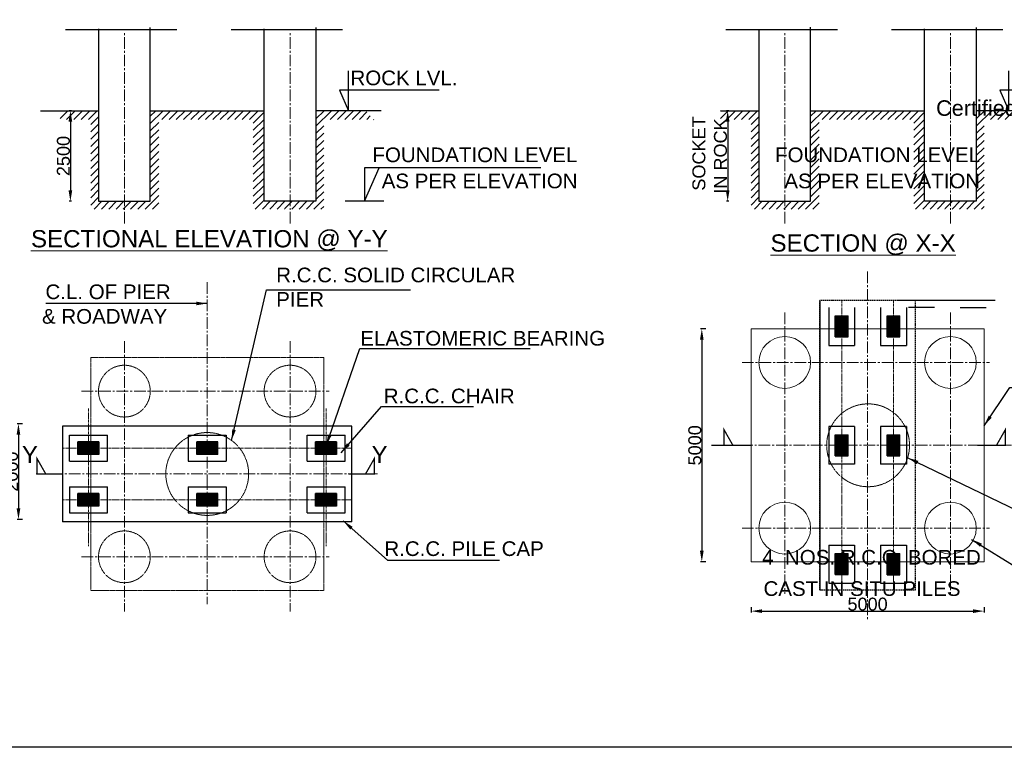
# Model space of a CAD drawing. Header units: inches. Extents: x 4599583 to 15517275, y 2817812 to 28133222513.
# Tile 8 of 95: x 15251741 to 15327819, y 2817812 to 2874028. Entities that reach past the tile are written whole.
import ezdxf

# ---------------------------------------------------------------- set-up
doc = ezdxf.new("R2010")
doc.units = ezdxf.units.IN
doc.header["$MEASUREMENT"] = 0
for name, pattern in [('CENTER', [2, 1.25, -0.25, 0.25, -0.25]), ('CENTER2', [1.125, 0.75, -0.125, 0.125, -0.125]), ('HIDDEN', [0.375, 0.25, -0.125])]:
    doc.linetypes.add(name, pattern=pattern)
for name, color, linetype, lineweight in [('CEN', 3, 'CENTER', 13), ('STR', 7, 'Continuous', 25), ('SYM', 8, 'Continuous', 5), ('TITLE', 10, 'Continuous', 15)]:
    doc.layers.add(name, color=color, linetype=linetype, lineweight=lineweight)
for name, color, linetype in [('CENTER', 3, 'CENTER'), ('CHAINAGE', 7, 'Continuous'), ('CHNGE', 31, 'Continuous'), ('STRUCTURE', 7, 'Continuous'), ('text', 7, 'Continuous')]:
    doc.layers.add(name, color=color, linetype=linetype)
doc.styles.add('ROMANS', font='arial.ttf')
doc.styles.add('style1', font='arial.ttf')
doc.linetypes.add('ZIGZAG', pattern='A,0.0001,-0.2,[131,ltypeshp.shx,S=0.2,R=0,X=-0.2,Y=0],-0.4,[131,ltypeshp.shx,S=0.2,R=180,X=0.2,Y=0],-0.2', length=0.8001)
doc.dimstyles.new('ROMANS', dxfattribs={"dimtxt": 1000, "dimasz": 850, "dimexe": 100, "dimexo": 100, "dimgap": 25, "dimtad": 1, "dimdec": 0, "dimzin": 9, "dimdsep": 46, "dimtxsty": 'ROMANS', "dimcen": 325, "dimclrd": 4, "dimclre": 4, "dimclrt": 6, "dimadec": 0, "dimazin": 0, "dimtfac": 1, "dimtdec": 0, "dimtmove": 0, "dimatfit": 3, "dimfxl": 1, "dimtolj": 1, "dimtzin": 9, "dimarcsym": 0})
pattern_1 = [(45, (14878009.6, 2554022.87), (-282.83988, 282.83988), [])]
pattern_2 = [(45, (14929032.64, 2554022.87), (-282.83988, 282.83988), [])]

# ---------------------------------------------------------------- blocks, each defined once
blk = doc.blocks.new('BN')
at = {"layer": 'CHAINAGE', "linetype": 'HIDDEN', "ltscale": 100}
blk.add_line((948849, -1337180), (948849, -1331590), dxfattribs=at)
at = {"layer": 'CHNGE', "linetype": 'HIDDEN', "ltscale": 100}
blk.add_line((946999, -1337180), (946999, -1331590), dxfattribs=at)
blk.add_line((946999, -1337180), (946999, -1331590), dxfattribs=at)
at = {"layer": 'STRUCTURE', "color": 0, "linetype": 'HIDDEN', "lineweight": 25, "ltscale": 100}
blk.add_line((948849, -1331590), (946999, -1331590), dxfattribs=at)
at = {"layer": 'STRUCTURE', "linetype": 'HIDDEN', "lineweight": 25, "ltscale": 100}
for p, q in [((948849, -1337180), (948849, -1331590)), ((946999, -1337180), (948849, -1337180))]:
    blk.add_line(p, q, dxfattribs=at)
blk = doc.blocks.new('*D243')
at = {"layer": 'Defpoints', "color": 0, "transparency": 16777216}
for p in [(15257831, 2866995), (15255657, 2859995), (15257831, 2859995)]:
    blk.add_point(p, dxfattribs=at)
at = {"layer": 'STR', "color": 0, "lineweight": -2, "transparency": 16777216}
for p, q in [((15255757, 2866995), (15255557, 2866995)), ((15255657, 2866145), (15255657, 2860845)), ((15255757, 2859995), (15255557, 2859995))]:
    blk.add_line(p, q, dxfattribs=at)
at = {"layer": 'STR', "color": 0, "transparency": 16777216}
for points in [[(15255515, 2866145), (15255799, 2866145), (15255657, 2866995)], [(15255515, 2860845), (15255799, 2860845), (15255657, 2859995)]]:
    blk.add_solid(points, dxfattribs=at)
at = {"layer": 'STR', "color": 6, "transparency": 16777216, "insert": (15255122, 2863495), "char_height": 1000, "attachment_point": 5, "rotation": 90, "style": 'ROMANS'}
blk.add_mtext('\\A1;{\\C256;2500}', dxfattribs=at)
blk = doc.blocks.new('*D244')
at = {"layer": 'Defpoints', "color": 0, "transparency": 16777216}
for p in [(15308854, 2866995), (15306444, 2859995), (15308854, 2859995)]:
    blk.add_point(p, dxfattribs=at)
at = {"layer": 'STR', "color": 0, "lineweight": -2, "transparency": 16777216}
for p, q in [((15306544, 2866995), (15306344, 2866995)), ((15306444, 2866145), (15306444, 2860845)), ((15306544, 2859995), (15306344, 2859995))]:
    blk.add_line(p, q, dxfattribs=at)
at = {"layer": 'STR', "color": 0, "transparency": 16777216}
for points in [[(15306302, 2866145), (15306586, 2866145), (15306444, 2866995)], [(15306302, 2860845), (15306586, 2860845), (15306444, 2859995)]]:
    blk.add_solid(points, dxfattribs=at)
at = {"layer": 'STR', "color": 6, "transparency": 16777216, "insert": (15305059, 2863495), "char_height": 1000, "attachment_point": 5, "rotation": 90, "style": 'ROMANS'}
blk.add_mtext('\\A1;{\\C256; SOCKET \\PIN ROCK}', dxfattribs=at)
blk = doc.blocks.new('*D260')
at = {"lineweight": -2, "ltscale": 800, "transparency": 16777216}
for p, q in [((15308254, 2828633), (15308254, 2828233)), ((15326254, 2828633), (15326254, 2828233)), ((15309104, 2828333), (15325404, 2828333))]:
    blk.add_line(p, q, dxfattribs=at)
at = {"ltscale": 800, "transparency": 16777216}
for points in [[(15309104, 2828474), (15309104, 2828191), (15308254, 2828333)], [(15325404, 2828474), (15325404, 2828191), (15326254, 2828333)]]:
    blk.add_solid(points, dxfattribs=at)
at = {"layer": 'Defpoints', "color": 0, "ltscale": 800, "transparency": 16777216}
for p in [(15308254, 2832145), (15326254, 2832145), (15326254, 2828333)]:
    blk.add_point(p, dxfattribs=at)
at = {"color": 6, "ltscale": 800, "transparency": 16777216, "insert": (15317254, 2828868), "char_height": 1000, "attachment_point": 5, "style": 'ROMANS'}
blk.add_mtext('\\A1;{\\C256;5000}', dxfattribs=at)
blk = doc.blocks.new('*D261')
at = {"lineweight": -2, "ltscale": 800, "transparency": 16777216}
for p, q in [((15304746, 2850145), (15304346, 2850145)), ((15304446, 2849295), (15304446, 2832995)), ((15304746, 2832145), (15304346, 2832145))]:
    blk.add_line(p, q, dxfattribs=at)
at = {"ltscale": 800, "transparency": 16777216}
for points in [[(15304304, 2849295), (15304587, 2849295), (15304446, 2850145)], [(15304304, 2832995), (15304587, 2832995), (15304446, 2832145)]]:
    blk.add_solid(points, dxfattribs=at)
at = {"layer": 'Defpoints', "color": 0, "ltscale": 800, "transparency": 16777216}
for p in [(15308254, 2850145), (15304446, 2832145), (15308254, 2832145)]:
    blk.add_point(p, dxfattribs=at)
at = {"color": 6, "ltscale": 800, "transparency": 16777216, "insert": (15303910, 2841145), "char_height": 1000, "attachment_point": 5, "rotation": 90, "style": 'ROMANS'}
blk.add_mtext('\\A1;{\\C256;5000}', dxfattribs=at)
blk = doc.blocks.new('*D245')
at = {"lineweight": -2, "ltscale": 800, "transparency": 16777216}
for p, q in [((15251946, 2842814), (15251546, 2842814)), ((15251646, 2841964), (15251646, 2836264)), ((15251946, 2835414), (15251546, 2835414))]:
    blk.add_line(p, q, dxfattribs=at)
at = {"ltscale": 800, "transparency": 16777216}
for points in [[(15251505, 2841964), (15251788, 2841964), (15251646, 2842814)], [(15251505, 2836264), (15251788, 2836264), (15251646, 2835414)]]:
    blk.add_solid(points, dxfattribs=at)
at = {"layer": 'Defpoints', "color": 0, "ltscale": 800, "transparency": 16777216}
for p in [(15254012, 2842814), (15251646, 2835414), (15254012, 2835414)]:
    blk.add_point(p, dxfattribs=at)
at = {"color": 6, "ltscale": 800, "transparency": 16777216, "insert": (15251111, 2839114), "char_height": 1000, "attachment_point": 5, "rotation": 90, "style": 'ROMANS'}
blk.add_mtext('\\A1;{\\C256;2000}', dxfattribs=at)

msp = doc.modelspace()

# ---------------------------------------------------------------- hatches: boundary and pattern name
at = {"layer": 'STRUCTURE'}
h = msp.add_hatch(dxfattribs=at)
h.set_pattern_fill('ANGLE', color=0, scale=374.99625, angle=-270, style=0)
h.set_pattern_definition([(90, (15301433.31, 2172101.21), (-103.123969, 2e-13), [74.99925, -28.124719]), (180, (15301433.31, 2172101.21), (-2e-13, -103.123969), [74.99925, -28.124719])])
h.paths.add_polyline_path([(15314760.318, 2850607.283), (15314760.318, 2850031.327), (15315747.631, 2850031.327), (15315747.631, 2851138.636), (15315298.982, 2851138.636, -0.128178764)])
h.paths.add_polyline_path([(15314760.318, 2851138.636), (15314760.318, 2850607.283, 0.128178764), (15315298.982, 2851138.636)])
h.paths.add_polyline_path([(15314760.318, 2850031.327), (15314760.318, 2849513.652), (15315747.631, 2849513.652), (15315747.631, 2850031.327)])
h = msp.add_hatch(dxfattribs=at)
h.set_pattern_fill('ANGLE', color=0, scale=374.99625, angle=-270, style=0)
h.set_pattern_definition([(90, (15305433.27, 2172099.89), (-103.123969, 2e-13), [74.99925, -28.124719]), (180, (15305433.27, 2172099.89), (-2e-13, -103.123969), [74.99925, -28.124719])])
h.paths.add_polyline_path([(15318760.278, 2850605.955), (15318760.278, 2850029.998), (15319747.591, 2850029.998), (15319747.591, 2851137.307), (15319298.942, 2851137.307, -0.128178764)])
h.paths.add_polyline_path([(15318760.278, 2851137.307), (15318760.278, 2850605.955, 0.128178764), (15319298.942, 2851137.307)])
h.paths.add_polyline_path([(15318760.278, 2850029.998), (15318760.278, 2849512.324), (15319747.591, 2849512.324), (15319747.591, 2850029.998)])
h = msp.add_hatch(dxfattribs=at)
h.set_pattern_fill('ANGLE', color=0, scale=374.99625, angle=-270, style=0)
h.set_pattern_definition([(90, (15301433.31, 2162919.91), (-103.123969, 2e-13), [74.99925, -28.124719]), (180, (15301433.31, 2162919.91), (-2e-13, -103.123969), [74.99925, -28.124719])])
h.paths.add_polyline_path([(15314760.318, 2841425.979), (15314760.318, 2840850.023), (15315747.631, 2840850.023), (15315747.631, 2841957.332), (15315298.982, 2841957.332, -0.128178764)])
h.paths.add_polyline_path([(15314760.318, 2841957.332), (15314760.318, 2841425.979, 0.128178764), (15315298.982, 2841957.332)])
h.paths.add_polyline_path([(15314760.318, 2840850.023), (15314760.318, 2840332.349), (15315747.631, 2840332.349), (15315747.631, 2840850.023)])
h = msp.add_hatch(dxfattribs=at)
h.set_pattern_fill('ANGLE', color=0, scale=374.99625, angle=-270, style=0)
h.set_pattern_definition([(90, (15305433.27, 2162919.91), (-103.123969, 2e-13), [74.99925, -28.124719]), (180, (15305433.27, 2162919.91), (-2e-13, -103.123969), [74.99925, -28.124719])])
h.paths.add_polyline_path([(15318760.278, 2841425.979), (15318760.278, 2840850.023), (15319747.591, 2840850.023), (15319747.591, 2841957.332), (15319298.942, 2841957.332, -0.128178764)])
h.paths.add_polyline_path([(15318760.278, 2841957.332), (15318760.278, 2841425.979, 0.128178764), (15319298.942, 2841957.332)])
h.paths.add_polyline_path([(15318760.278, 2840850.023), (15318760.278, 2840332.349), (15319747.591, 2840332.349), (15319747.591, 2840850.023)])
h = msp.add_hatch(dxfattribs=at)
h.set_pattern_fill('ANGLE', color=0, scale=374.99625, angle=-180, style=0)
h.set_pattern_definition([(180, (15935275.89, 2827109.18), (-1e-13, -103.123969), [74.99925, -28.124719]), (270, (15935275.89, 2827109.18), (103.123969, -1e-13), [74.99925, -28.124719])])
h.paths.add_polyline_path([(15256769.819, 2840436.186), (15257345.775, 2840436.186), (15257345.775, 2841423.499), (15256238.466, 2841423.499), (15256238.466, 2840974.85, -0.128178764)])
h.paths.add_polyline_path([(15256238.466, 2840436.186), (15256769.819, 2840436.186, 0.128178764), (15256238.466, 2840974.85)])
h.paths.add_polyline_path([(15257345.775, 2840436.186), (15257863.45, 2840436.186), (15257863.45, 2841423.499), (15257345.775, 2841423.499)])
h = msp.add_hatch(dxfattribs=at)
h.set_pattern_fill('ANGLE', color=0, scale=374.99625, angle=-180, style=0)
h.set_pattern_definition([(180, (15944455.86, 2827109.18), (-1e-13, -103.123969), [74.99925, -28.124719]), (270, (15944455.86, 2827109.18), (103.123969, -1e-13), [74.99925, -28.124719])])
h.paths.add_polyline_path([(15265949.794, 2840436.186), (15266525.75, 2840436.186), (15266525.75, 2841423.499), (15265418.441, 2841423.499), (15265418.441, 2840974.85, -0.128178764)])
h.paths.add_polyline_path([(15265418.441, 2840436.186), (15265949.794, 2840436.186, 0.128178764), (15265418.441, 2840974.85)])
h.paths.add_polyline_path([(15266525.75, 2840436.186), (15267043.425, 2840436.186), (15267043.425, 2841423.499), (15266525.75, 2841423.499)])
h = msp.add_hatch(dxfattribs=at)
h.set_pattern_fill('ANGLE', color=0, scale=374.99625, angle=-180, style=0)
h.set_pattern_definition([(180, (15953640.21, 2827109.18), (-1e-13, -103.123969), [74.99925, -28.124719]), (270, (15953640.21, 2827109.18), (103.123969, -1e-13), [74.99925, -28.124719])])
h.paths.add_polyline_path([(15275134.141, 2840436.186), (15275710.097, 2840436.186), (15275710.097, 2841423.499), (15274602.788, 2841423.499), (15274602.788, 2840974.85, -0.128178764)])
h.paths.add_polyline_path([(15274602.788, 2840436.186), (15275134.141, 2840436.186, 0.128178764), (15274602.788, 2840974.85)])
h.paths.add_polyline_path([(15275710.097, 2840436.186), (15276227.772, 2840436.186), (15276227.772, 2841423.499), (15275710.097, 2841423.499)])
h = msp.add_hatch(dxfattribs=at)
h.set_pattern_fill('ANGLE', color=0, scale=374.99625, angle=-180, style=0)
h.set_pattern_definition([(180, (15935274.56, 2823109.22), (-1e-13, -103.123969), [74.99925, -28.124719]), (270, (15935274.56, 2823109.22), (103.123969, -1e-13), [74.99925, -28.124719])])
h.paths.add_polyline_path([(15256768.491, 2836436.226), (15257344.447, 2836436.226), (15257344.447, 2837423.539), (15256237.138, 2837423.539), (15256237.138, 2836974.89, -0.128178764)])
h.paths.add_polyline_path([(15256237.138, 2836436.226), (15256768.491, 2836436.226, 0.128178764), (15256237.138, 2836974.89)])
h.paths.add_polyline_path([(15257344.447, 2836436.226), (15257862.121, 2836436.226), (15257862.121, 2837423.539), (15257344.447, 2837423.539)])
h = msp.add_hatch(dxfattribs=at)
h.set_pattern_fill('ANGLE', color=0, scale=374.99625, angle=-180, style=0)
h.set_pattern_definition([(180, (15944455.86, 2823109.22), (-1e-13, -103.123969), [74.99925, -28.124719]), (270, (15944455.86, 2823109.22), (103.123969, -1e-13), [74.99925, -28.124719])])
h.paths.add_polyline_path([(15265949.794, 2836436.226), (15266525.75, 2836436.226), (15266525.75, 2837423.539), (15265418.441, 2837423.539), (15265418.441, 2836974.89, -0.128178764)])
h.paths.add_polyline_path([(15265418.441, 2836436.226), (15265949.794, 2836436.226, 0.128178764), (15265418.441, 2836974.89)])
h.paths.add_polyline_path([(15266525.75, 2836436.226), (15267043.425, 2836436.226), (15267043.425, 2837423.539), (15266525.75, 2837423.539)])
h = msp.add_hatch(dxfattribs=at)
h.set_pattern_fill('ANGLE', color=0, scale=374.99625, angle=-180, style=0)
h.set_pattern_definition([(180, (15953637.17, 2823109.22), (-1e-13, -103.123969), [74.99925, -28.124719]), (270, (15953637.17, 2823109.22), (103.123969, -1e-13), [74.99925, -28.124719])])
h.paths.add_polyline_path([(15275131.098, 2836436.226), (15275707.054, 2836436.226), (15275707.054, 2837423.539), (15274599.745, 2837423.539), (15274599.745, 2836974.89, -0.128178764)])
h.paths.add_polyline_path([(15274599.745, 2836436.226), (15275131.098, 2836436.226, 0.128178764), (15274599.745, 2836974.89)])
h.paths.add_polyline_path([(15275707.054, 2836436.226), (15276224.728, 2836436.226), (15276224.728, 2837423.539), (15275707.054, 2837423.539)])
h = msp.add_hatch(dxfattribs=at)
h.set_pattern_fill('ANGLE', color=0, scale=374.99625, angle=-270, style=0)
h.set_pattern_definition([(90, (15301433.31, 2153738.61), (-103.123969, 2e-13), [74.99925, -28.124719]), (180, (15301433.31, 2153738.61), (-2e-13, -103.123969), [74.99925, -28.124719])])
h.paths.add_polyline_path([(15314760.318, 2832244.676), (15314760.318, 2831668.72), (15315747.631, 2831668.72), (15315747.631, 2832776.029), (15315298.982, 2832776.029, -0.128178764)])
h.paths.add_polyline_path([(15314760.318, 2832776.029), (15314760.318, 2832244.676, 0.128178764), (15315298.982, 2832776.029)])
h.paths.add_polyline_path([(15314760.318, 2831668.72), (15314760.318, 2831151.045), (15315747.631, 2831151.045), (15315747.631, 2831668.72)])
h = msp.add_hatch(dxfattribs=at)
h.set_pattern_fill('ANGLE', color=0, scale=374.99625, angle=-270, style=0)
h.set_pattern_definition([(90, (15305433.27, 2153735.56), (-103.123969, 2e-13), [74.99925, -28.124719]), (180, (15305433.27, 2153735.56), (-2e-13, -103.123969), [74.99925, -28.124719])])
h.paths.add_polyline_path([(15318760.278, 2832241.632), (15318760.278, 2831665.676), (15319747.591, 2831665.676), (15319747.591, 2832772.985), (15319298.942, 2832772.985, -0.128178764)])
h.paths.add_polyline_path([(15318760.278, 2832772.985), (15318760.278, 2832241.632, 0.128178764), (15319298.942, 2832772.985)])
h.paths.add_polyline_path([(15318760.278, 2831665.676), (15318760.278, 2831148.002), (15319747.591, 2831148.002), (15319747.591, 2831665.676)])
at = {"layer": 'SYM'}
h = msp.add_hatch(dxfattribs=at)
h.set_pattern_fill('ANSI31', color=0, scale=3199.968, style=0)
h.set_pattern_definition(pattern_1)
h.paths.add_polyline_path([(15257831.017, 2859995.27), (15257831.017, 2866995.2), (15254864.49, 2866995.2), (15254864.49, 2866318.552), (15257231.023, 2866318.552), (15257231.023, 2859395.276), (15260230.993, 2859395.276), (15260230.993, 2859995.27)])
h.paths.add_polyline_path([(15275230.843, 2859395.276), (15275230.843, 2866318.552), (15279319.7, 2866318.552), (15279319.7, 2865995.21), (15278504.987, 2866995.2), (15274630.849, 2866995.2), (15274630.849, 2859995.27), (15272230.873, 2859995.27), (15272230.873, 2859395.276)])
h = msp.add_hatch(dxfattribs=at)
h.set_pattern_fill('ANSI31', color=0, scale=3199.968, style=0)
h.set_pattern_definition(pattern_1)
h.paths.add_polyline_path([(15261830.977, 2866995.2), (15261830.977, 2859995.27), (15260230.993, 2859995.27), (15260230.993, 2859395.276), (15262490.117, 2859395.276), (15262490.117, 2866318.552), (15269792.873, 2866318.552), (15269792.873, 2859395.276), (15272230.873, 2859395.276), (15272230.873, 2859995.27), (15270630.889, 2859995.27), (15270630.889, 2866995.2)])
h = msp.add_hatch(dxfattribs=at)
h.set_pattern_fill('ANSI31', color=0, scale=3199.968, style=0)
h.set_pattern_definition(pattern_2)
h.paths.add_polyline_path([(15308854.038, 2859995.27), (15308854.038, 2866995.2), (15305887.511, 2866995.2), (15305887.511, 2866318.552), (15308254.044, 2866318.552), (15308254.044, 2859395.276), (15311254.014, 2859395.276), (15311254.014, 2859995.27)])
h.paths.add_polyline_path([(15326253.864, 2859395.276), (15326253.864, 2866318.552), (15330342.721, 2866318.552), (15330342.721, 2865995.21), (15329528.009, 2866995.2), (15325653.87, 2866995.2), (15325653.87, 2859995.27), (15323253.894, 2859995.27), (15323253.894, 2859395.276)])
h = msp.add_hatch(dxfattribs=at)
h.set_pattern_fill('ANSI31', color=0, scale=3199.968, style=0)
h.set_pattern_definition(pattern_2)
h.paths.add_polyline_path([(15312853.998, 2866995.2), (15312853.998, 2859995.27), (15311254.014, 2859995.27), (15311254.014, 2859395.276), (15313513.138, 2859395.276), (15313513.138, 2866318.552), (15320815.894, 2866318.552), (15320815.894, 2859395.276), (15323253.894, 2859395.276), (15323253.894, 2859995.27), (15321653.91, 2859995.27), (15321653.91, 2866995.2)])

# ---------------------------------------------------------------- linework, layer by layer
at = {"color": 0, "linetype": 'ZIGZAG', "ltscale": 1500}
for p, q in [((15255269.323, 2873282.416), (15263894.381, 2873282.416)), ((15268069.195, 2873282.416), (15276694.253, 2873282.416)), ((15306292.345, 2873282.416), (15314917.402, 2873282.416)), ((15319092.217, 2873282.416), (15327717.274, 2873282.416))]:
    msp.add_line(p, q, dxfattribs=at)
at = {"color": 0}
for p, q in [((15253341.505, 2866995.2), (15257831.017, 2866995.2)), ((15279319.7, 2866995.2), (15274630.849, 2866995.2)), ((15305887.511, 2866995.2), (15308854.038, 2866995.2)), ((15330342.721, 2866995.2), (15325653.87, 2866995.2))]:
    msp.add_line(p, q, dxfattribs=at)
at = {"ltscale": 800}
for p, q in [((15313553.991, 2852326.124), (15313553.991, 2829963.557)), ((15327116.035, 2852326.124), (15319716.109, 2852326.124))]:
    msp.add_line(p, q, dxfattribs=at)
at = {"color": 0, "ltscale": 800}
msp.add_lwpolyline([(15172355.754, 3017655.658), (15517275.072, 3017655.658), (15517275.072, 2817811.654), (15172355.754, 2817811.654)], close=True, dxfattribs=at)
at = {"color": 0, "linetype": 'Continuous', "lineweight": 9, "ltscale": 100}
msp.add_lwpolyline([(15308254.044, 2832144.93), (15326253.864, 2832144.93), (15326253.864, 2850144.75), (15308254.044, 2850144.75)], close=True, dxfattribs=at)
at = {"color": 0, "linetype": 'HIDDEN', "lineweight": 9, "ltscale": 100}
msp.add_lwpolyline([(15257231.023, 2829929.953), (15275230.843, 2829929.953), (15275230.843, 2847929.773), (15257231.023, 2847929.773)], close=True, dxfattribs=at)
at = {"color": 0, "const_width": 99.999}
for points in [[(15308254.044, 2841144.84), (15306171.157, 2841144.84), (15306171.157, 2842333.549), (15306866.298, 2841114.841)], [(15325725.87, 2841144.84), (15327890.756, 2841144.84), (15327890.756, 2842333.549), (15327195.616, 2841114.841)], [(15255049.65, 2838929.863), (15253078.761, 2838929.863), (15253078.761, 2840118.571), (15253773.902, 2838899.863)], [(15277170.886, 2838929.863), (15279141.774, 2838929.863), (15279141.774, 2840118.571), (15278446.633, 2838899.863)]]:
    msp.add_lwpolyline(points, dxfattribs=at)
at = {"color": 0, "linetype": 'Continuous', "lineweight": 9, "ltscale": 100}
for centre in [(15310854.018, 2847544.776), (15323653.89, 2847544.776), (15310854.018, 2834744.904), (15323653.89, 2834744.904)]:
    msp.add_circle(centre, 1999.98, dxfattribs=at)
at = {"color": 0, "linetype": 'HIDDEN', "lineweight": 9, "ltscale": 100}
for centre, radius in [((15259830.997, 2845329.799), 1999.98), ((15272630.869, 2845329.799), 1999.98), ((15317294.954, 2841144.84), 3199.968), ((15266230.933, 2838929.863), 3199.968), ((15259830.997, 2832529.927), 1999.98), ((15272630.869, 2832529.927), 1999.98)]:
    msp.add_circle(centre, radius, dxfattribs=at)
at = {"layer": 'CEN', "color": 0, "linetype": 'CENTER2', "ltscale": 1200}
for p, q in [((15259830.997, 2858275.453), (15259830.997, 2873041.038)), ((15272630.869, 2858275.453), (15272630.869, 2873045.524)), ((15310854.018, 2858275.453), (15310854.018, 2872983.364)), ((15323653.89, 2858275.453), (15323653.89, 2873024.59)), ((15317253.954, 2854569.498), (15317253.954, 2827720.183)), ((15266230.933, 2853749.198), (15266230.933, 2828860.655)), ((15310854.018, 2851403.082), (15310854.018, 2829670.383)), ((15323653.89, 2851403.082), (15323653.89, 2829670.383)), ((15259830.997, 2849188.104), (15259830.997, 2828316.396)), ((15272630.869, 2849188.104), (15272630.869, 2828316.396)), ((15307551.411, 2847544.776), (15326681.573, 2847544.776)), ((15256528.39, 2845329.799), (15275658.551, 2845329.799)), ((15306130.157, 2841144.84), (15328377.752, 2841144.84)), ((15279383.105, 2838929.863), (15253021.979, 2838929.863)), ((15307551.411, 2834744.904), (15326681.573, 2834744.904)), ((15256528.39, 2832529.927), (15275658.551, 2832529.927))]:
    msp.add_line(p, q, dxfattribs=at)
at = {"layer": 'CEN', "color": 0, "ltscale": 150}
for p, q in [((15315253.974, 2829963.557), (15315253.974, 2852326.124)), ((15319253.934, 2829963.557), (15319253.934, 2852326.124)), ((15257049.63, 2843990.068), (15257049.63, 2833355.976)), ((15275412.237, 2843990.068), (15275412.237, 2833355.976)), ((15277412.217, 2840929.843), (15255049.65, 2840929.843)), ((15277412.217, 2836929.883), (15255049.65, 2836929.883))]:
    msp.add_line(p, q, dxfattribs=at)
at = {"layer": 'CENTER', "color": 0, "linetype": 'Continuous'}
msp.add_line((15305192.611, 2841144.84), (15308254.044, 2841144.84), dxfattribs=at)
at = {"layer": 'CHAINAGE', "color": 0, "linetype": 'ByBlock'}
for p, q in [((15314253.984, 2851791.246), (15314253.984, 2848861.042)), ((15316253.964, 2851791.246), (15316253.964, 2848861.042)), ((15318253.944, 2851791.246), (15318253.944, 2848861.042)), ((15320253.924, 2851791.246), (15320253.924, 2848861.042)), ((15322416.082, 2851791.246), (15320416.102, 2851791.246)), ((15324416.062, 2851791.246), (15326416.042, 2851791.246)), ((15314253.984, 2848861.042), (15316253.964, 2848861.042)), ((15318253.944, 2848861.042), (15320253.924, 2848861.042)), ((15277412.217, 2842629.826), (15255049.65, 2842629.826)), ((15316253.964, 2842609.942), (15314253.984, 2842609.942)), ((15314253.984, 2842609.942), (15314253.984, 2839679.739)), ((15316253.964, 2842609.942), (15316253.964, 2839679.739)), ((15320253.924, 2842609.942), (15318253.944, 2842609.942)), ((15318253.944, 2842609.942), (15318253.944, 2839679.739)), ((15320253.924, 2842609.942), (15320253.924, 2839679.739)), ((15255584.528, 2839929.853), (15255584.528, 2841929.833)), ((15255584.528, 2841929.833), (15258514.731, 2841929.833)), ((15258514.731, 2839929.853), (15258514.731, 2841929.833)), ((15264765.831, 2841929.833), (15264765.831, 2839929.853)), ((15264765.831, 2841929.833), (15267696.035, 2841929.833)), ((15267696.035, 2841929.833), (15267696.035, 2839929.853)), ((15273947.135, 2839929.853), (15273947.135, 2841929.833)), ((15273947.135, 2841929.833), (15276877.338, 2841929.833)), ((15276877.338, 2839929.853), (15276877.338, 2841929.833)), ((15255584.528, 2839929.853), (15258514.731, 2839929.853)), ((15264765.831, 2839929.853), (15267696.035, 2839929.853)), ((15273947.135, 2839929.853), (15276877.338, 2839929.853)), ((15316253.964, 2839679.739), (15314253.984, 2839679.739)), ((15320253.924, 2839679.739), (15318253.944, 2839679.739)), ((15255584.528, 2837929.873), (15258514.731, 2837929.873)), ((15255584.528, 2837929.873), (15255584.528, 2835929.893)), ((15258514.731, 2835929.893), (15258514.731, 2837929.873)), ((15264765.831, 2837929.873), (15264765.831, 2835929.893)), ((15264765.831, 2837929.873), (15267696.035, 2837929.873)), ((15267696.035, 2837929.873), (15267696.035, 2835929.893)), ((15273947.135, 2835929.893), (15273947.135, 2837929.873)), ((15273947.135, 2837929.873), (15276877.338, 2837929.873)), ((15276877.338, 2835929.893), (15276877.338, 2837929.873)), ((15255584.528, 2835929.893), (15258514.731, 2835929.893)), ((15264765.831, 2835929.893), (15267696.035, 2835929.893)), ((15273947.135, 2835929.893), (15276877.338, 2835929.893)), ((15277412.217, 2835229.9), (15255049.65, 2835229.9)), ((15314253.984, 2833428.639), (15316253.964, 2833428.639)), ((15314253.984, 2833428.639), (15314253.984, 2830498.435)), ((15316253.964, 2833428.639), (15316253.964, 2830498.435)), ((15318253.944, 2833428.639), (15320253.924, 2833428.639)), ((15318253.944, 2833428.639), (15318253.944, 2830498.435)), ((15320253.924, 2833428.639), (15320253.924, 2830498.435)), ((15314253.984, 2830498.435), (15316253.964, 2830498.435)), ((15318253.944, 2830498.435), (15320253.924, 2830498.435))]:
    msp.add_line(p, q, dxfattribs=at)
at = {"layer": 'STR', "color": 0}
for p, q in [((15261830.977, 2866995.2), (15270630.889, 2866995.2)), ((15279664.368, 2866995.2), (15278504.987, 2866995.2)), ((15312853.998, 2866995.2), (15321653.91, 2866995.2))]:
    msp.add_line(p, q, dxfattribs=at)
for points in [[(15308854.038, 2873282.416), (15308854.038, 2859995.27), (15312853.998, 2859995.27), (15312853.998, 2873460.352)], [(15257831.017, 2873331.759), (15257831.017, 2859995.27), (15261830.977, 2859995.27), (15261830.977, 2873428.738)], [(15274630.849, 2873413.785), (15274630.849, 2859995.27), (15270630.889, 2859995.27), (15270630.889, 2873330.478)], [(15325653.87, 2873427.242), (15325653.87, 2859995.27), (15321653.91, 2859995.27), (15321653.91, 2873327.06)]]:
    msp.add_lwpolyline(points, dxfattribs=at)
at = {"layer": 'STRUCTURE', "color": 0}
for p, q in [((15314760.318, 2851138.636), (15315747.631, 2851138.636)), ((15314760.318, 2849513.652), (15314760.318, 2851138.636)), ((15315747.631, 2849513.652), (15315747.631, 2851138.636)), ((15318760.278, 2851137.307), (15319747.591, 2851137.307)), ((15318760.278, 2849512.324), (15318760.278, 2851137.307)), ((15319747.591, 2849512.324), (15319747.591, 2851137.307)), ((15314760.318, 2849513.652), (15315747.631, 2849513.652)), ((15318760.278, 2849512.324), (15319747.591, 2849512.324)), ((15314760.318, 2841957.332), (15315747.631, 2841957.332)), ((15314760.318, 2840332.349), (15314760.318, 2841957.332)), ((15315747.631, 2840332.349), (15315747.631, 2841957.332)), ((15318760.278, 2841957.332), (15319747.591, 2841957.332)), ((15318760.278, 2840332.349), (15318760.278, 2841957.332)), ((15319747.591, 2840332.349), (15319747.591, 2841957.332)), ((15256238.466, 2840436.186), (15256238.466, 2841423.499)), ((15257863.45, 2841423.499), (15256238.466, 2841423.499)), ((15257863.45, 2840436.186), (15257863.45, 2841423.499)), ((15265418.441, 2840436.186), (15265418.441, 2841423.499)), ((15267043.425, 2841423.499), (15265418.441, 2841423.499)), ((15267043.425, 2840436.186), (15267043.425, 2841423.499)), ((15274602.788, 2840436.186), (15274602.788, 2841423.499)), ((15276227.772, 2841423.499), (15274602.788, 2841423.499)), ((15276227.772, 2840436.186), (15276227.772, 2841423.499)), ((15257863.45, 2840436.186), (15256238.466, 2840436.186)), ((15267043.425, 2840436.186), (15265418.441, 2840436.186)), ((15276227.772, 2840436.186), (15274602.788, 2840436.186)), ((15314760.318, 2840332.349), (15315747.631, 2840332.349)), ((15318760.278, 2840332.349), (15319747.591, 2840332.349)), ((15256237.138, 2836436.226), (15256237.138, 2837423.539)), ((15257862.121, 2837423.539), (15256237.138, 2837423.539)), ((15257862.121, 2836436.226), (15257862.121, 2837423.539)), ((15265418.441, 2836436.226), (15265418.441, 2837423.539)), ((15267043.425, 2837423.539), (15265418.441, 2837423.539)), ((15267043.425, 2836436.226), (15267043.425, 2837423.539)), ((15274599.745, 2836436.226), (15274599.745, 2837423.539)), ((15276224.728, 2837423.539), (15274599.745, 2837423.539)), ((15276224.728, 2836436.226), (15276224.728, 2837423.539)), ((15257862.121, 2836436.226), (15256237.138, 2836436.226)), ((15267043.425, 2836436.226), (15265418.441, 2836436.226)), ((15276224.728, 2836436.226), (15274599.745, 2836436.226)), ((15314760.318, 2832776.029), (15315747.631, 2832776.029)), ((15314760.318, 2831151.045), (15314760.318, 2832776.029)), ((15315747.631, 2831151.045), (15315747.631, 2832776.029)), ((15318760.278, 2832772.985), (15319747.591, 2832772.985)), ((15318760.278, 2831148.002), (15318760.278, 2832772.985)), ((15319747.591, 2831148.002), (15319747.591, 2832772.985)), ((15314760.318, 2831151.045), (15315747.631, 2831151.045)), ((15318760.278, 2831148.002), (15319747.591, 2831148.002))]:
    msp.add_line(p, q, dxfattribs=at)
at = {"layer": 'STRUCTURE', "color": 0, "lineweight": 25}
for p, q in [((15255049.65, 2842629.826), (15255049.65, 2835229.9)), ((15277412.217, 2842629.826), (15255049.65, 2842629.826)), ((15277412.217, 2835229.9), (15277412.217, 2842629.826)), ((15277412.217, 2835229.9), (15255049.65, 2835229.9))]:
    msp.add_line(p, q, dxfattribs=at)
at = {"layer": 'text', "color": 0, "ltscale": 200}
for p, q in [((15278386.487, 2862585.512), (15278386.487, 2859995.27)), ((15278386.487, 2859995.27), (15279507.348, 2862585.512)), ((15292008.891, 2862585.512), (15278386.487, 2862585.512)), ((15279875.805, 2859995.27), (15276897.17, 2859995.27))]:
    msp.add_line(p, q, dxfattribs=at)
at = {"layer": 'text', "color": 0}
for points in [[(15284156.028, 2868572.393), (15276448.707, 2868572.393), (15277153.58, 2866995.2), (15277153.58, 2870081.899)], [(15335179.049, 2868572.393), (15327471.729, 2868572.393), (15328176.601, 2866995.2), (15328176.601, 2870081.899)]]:
    msp.add_lwpolyline(points, dxfattribs=at)

# ---------------------------------------------------------------- block references
at = {"layer": 'CHNGE', "color": 1, "xscale": 3.999959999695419, "yscale": 3.999959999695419, "zscale": 3.999959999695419}
msp.add_blockref('BN', (11525597.14, 8178631.913), dxfattribs=at)

# ---------------------------------------------------------------- texts
at = {"insert": (15365214.251, 2867800.469), "char_height": 1200, "attachment_point": 3, "style": 'style1'}
msp.add_mtext('\\pxql;Certified that the bore results shown in drawing is correct.', dxfattribs=at)
at = {"layer": 'text', "color": 0, "style": 'ROMANS'}
for s, p in [('ROCK LVL.', (15277299.704, 2868963.132)), ('FOUNDATION LEVEL', (15278997.609, 2863021.393)), ('FOUNDATION LEVEL', (15310105.636, 2863021.393)), ('AS PER ELEVATION', (15279713.638, 2861002.427)), ('AS PER ELEVATION', (15310821.666, 2861002.427)), ('C.L. OF PIER', (15253732.41, 2852439.014)), ('& ROADWAY', (15253466.258, 2850539.389)), ('ELASTOMERIC BEARING ', (15278061.582, 2848847.149)), ('R.C.C. CHAIR', (15279871.715, 2844389.271)), ('R.C.C. PILE CAP', (15279920.348, 2832592.924)), ('4  NOS. R.C.C. BORED ', (15309113.026, 2831926.708)), ('CAST IN SITU PILES', (15309214.745, 2829506.968))]:
    msp.add_text(s, height=1133.322, dxfattribs=at).set_placement(p)
at = {"layer": 'text', "color": 0, "insert": (15271563.008, 2854871.672), "char_height": 1133.322, "width": 18769.51766, "attachment_point": 1, "style": 'ROMANS'}
msp.add_mtext('R.C.C. SOLID CIRCULAR PIER', dxfattribs=at)
at = {"layer": 'TITLE', "color": 0, "linetype": 'Continuous', "style": 'ROMANS'}
for s, p in [('%%USECTIONAL ELEVATION @ Y-Y', (15252614.791, 2856438.388)), ('%%USECTION @ X-X', (15309753.815, 2856108.277)), ('Y', (15251910.248, 2839768.334)), ('Y', (15278929.294, 2839768.334))]:
    msp.add_text(s, height=1333.32, dxfattribs=at).set_placement(p)

# ---------------------------------------------------------------- dimensions: what is measured, and where the dimension line sits
at = {"color": 5, "ltscale": 800}
for base, p1, p2, text, picture, middle in [((15304445.664, 2832144.93), (15308254.044, 2850144.75), (15308254.044, 2832144.93), '{\\C256;5000}', '*D261', (15303910.091, 2841144.84)), ((15251646.179, 2835414.219), (15254011.759, 2842814.145), (15254011.759, 2835414.219), '{\\C256;2000}', '*D245', (15251110.606, 2839114.182))]:
    dim = msp.add_linear_dim(base=base, p1=p1, p2=p2, angle=90, text=text, dimstyle='ROMANS', override={"dimclrd": 256, "dimclre": 256, "dimfxl": 300, "dimfxlon": 1}, dxfattribs=at)
    dim.commit()
    dim.dimension.update_dxf_attribs({"geometry": picture, "text_midpoint": middle})
dim = msp.add_linear_dim(base=(15326253.864, 2828332.526), p1=(15308254.044, 2832144.93), p2=(15326253.864, 2832144.93), text='{\\C256;5000}', dimstyle='ROMANS', override={"dimclrd": 256, "dimclre": 256, "dimfxl": 300, "dimfxlon": 1}, dxfattribs=at)
dim.commit()
dim.dimension.update_dxf_attribs({"geometry": '*D260', "text_midpoint": (15317253.954, 2828868.099)})
at = {"layer": 'STR', "color": 0}
for base, p1, p2, text, picture, middle in [((15255657.11, 2859995.27), (15257831.017, 2866995.2), (15257831.017, 2859995.27), '{\\C256;2500}', '*D243', (15255657.11, 2863495.235)), ((15306443.992, 2859995.27), (15308854.038, 2866995.2), (15308854.038, 2859995.27), '{\\C256; SOCKET \\PIN ROCK}', '*D244', (15306443.992, 2863495.235))]:
    dim = msp.add_linear_dim(base=base, p1=p1, p2=p2, angle=90, text=text, dimstyle='ROMANS', override={"dimlfac": 0.25, "dimclrd": 0, "dimclre": 0, "dimtmove": 1, "dimfxl": 100, "dimfxlon": 1}, dxfattribs=at)
    dim.commit()
    dim.dimension.update_dxf_attribs({"geometry": picture, "text_midpoint": middle, "dimtype": 160})

# ---------------------------------------------------------------- leaders
at = {"color": 0, "ltscale": 800}
for points in [[(15268108.936, 2841520.789), (15270818.804, 2853166.623), (15281939.894, 2853166.623)], [(15266230.933, 2852103.406), (15253773.434, 2852103.406)], [(15275412.237, 2841114.223), (15278014.298, 2848621.141), (15291174.56, 2848621.141)], [(15326253.864, 2842648.746), (15328245.732, 2845613.881), (15337879.31, 2845613.881)], [(15276573.364, 2840571.71), (15279695.494, 2844131.119), (15286793.129, 2844131.119)], [(15320354.265, 2840182.861), (15328822.14, 2836100.982), (15339943.231, 2836100.982)], [(15276742.532, 2835305.548), (15280162.035, 2832264.385), (15288826.624, 2832264.385)], [(15325292.511, 2833878.438), (15329118.312, 2831488.423), (15340599.589, 2831488.423)]]:
    msp.add_leader(points, dimstyle='ROMANS', override={"dimclrd": 256, "dimclre": 256, "dimtmove": 1}, dxfattribs=at)

doc.saveas('drawing.dxf')
